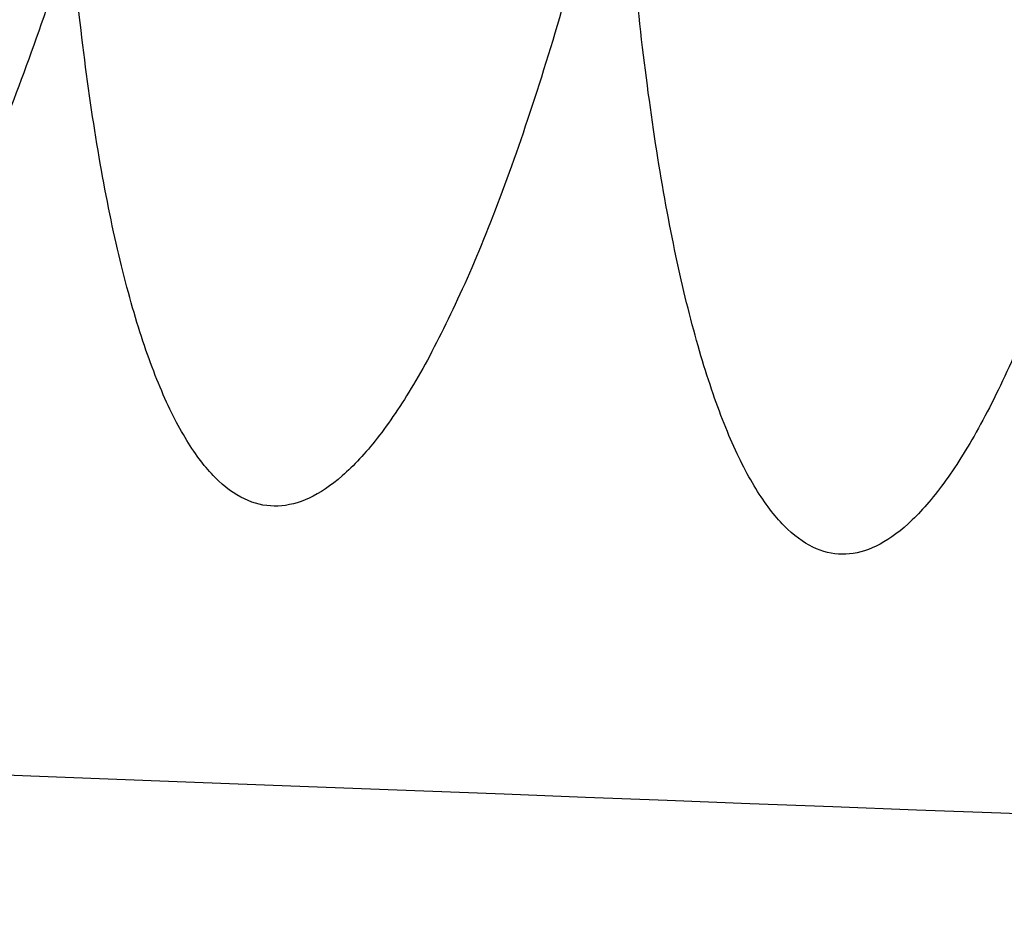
# Model space of a CAD drawing. Header units: millimetres. Extents: x -454 to 409, y -378 to 493.
# Tile 86 of 256: x -374 to -363, y -357 to -347. Entities that reach past the tile are written whole.
import ezdxf

# ---------------------------------------------------------------- set-up
doc = ezdxf.new("R2010")
doc.units = ezdxf.units.MM
doc.layers.add('Bordo', color=7, linetype='Continuous', true_color=0x00ffe9)
doc.layers.add('Corpo', color=7, linetype='Continuous', true_color=0x11ff00)

msp = doc.modelspace()

# ---------------------------------------------------------------- linework, layer by layer
at = {"layer": 'Bordo', "color": 7}
for points in [[(-371.008, -333.834, 430.74), (-373.036, -351.71, 431.317), (-376.79, -351.852, 413.713), (-380.543, -351.993, 396.109), (-378.515, -334.117, 395.533)], [(-365.959, -334.372, 429.681), (-367.557, -352.294, 430.167), (-371.225, -352.445, 412.545), (-374.894, -352.596, 394.924), (-373.296, -334.673, 394.438)], [(-360.235, -334.857, 428.509), (-361.517, -352.807, 428.93), (-365.095, -352.965, 411.29), (-368.672, -353.123, 393.65), (-367.39, -335.174, 393.229)]]:
    msp.add_rational_spline(points, [1, 0.707106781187, 1, 0.707106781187, 1], degree=2, knots=[56.548668, 56.548668, 56.548668, 84.823002, 84.823002, 113.097336, 113.097336, 113.097336], dxfattribs=at)
at = {"layer": 'Corpo', "color": 7}
msp.add_open_spline([(-303.146, 447.307, 908.075), (-304.442, 440.76, 806.42), (-307.034, 427.667, 603.111), (-318.037, 322.793, 299.807), (-334.061, 171.947, 76.794), (-334.654, 166.355, 68.526), (-335.665, 156.535, 67.345), (-341.407, 103.7, 59.931), (-349.839, 32.676, 55.086), (-363.088, -74.781, 58.888), (-375.859, -224.875, 71.708), (-381.344, -311.602, 84.914), (-384.087, -354.965, 91.517)], degree=3, dxfattribs=at)
for points, knots in [([(-345.854, 434.975, 914.903), (-347.347, 428.757, 812.417), (-348.839, 422.538, 709.931), (-351.699, 401.501, 608.602), (-354.558, 380.463, 507.272), (-358.784, 344.606, 407.098), (-363.975, 301.068, 319.91), (-369.165, 257.529, 232.721), (-375.32, 206.31, 158.517), (-378.511, 179.756, 120.047), (-381.701, 153.202, 81.577), (-381.928, 151.312, 78.84), (-382.262, 148.716, 77.46), (-382.595, 146.119, 76.081), (-383.035, 142.815, 76.059), (-384.168, 134.306, 76.003), (-385.301, 125.798, 75.946), (-387.127, 112.085, 75.856), (-389.655, 94.279, 76.072), (-392.183, 76.473, 76.289), (-395.412, 54.574, 76.814), (-399.564, 25.716, 77.401), (-403.717, -3.143, 77.989), (-408.791, -38.962, 78.64), (-413.774, -81.887, 80.626), (-418.757, -124.812, 82.612), (-423.649, -174.844, 85.933), (-427.67, -221.227, 90.068), (-431.692, -267.61, 94.204), (-434.843, -310.345, 99.154), (-437.994, -353.079, 104.104)], [0, 0, 0, 0, 2.189173, 2.189173, 2.189173, 4.369165, 4.369165, 4.369165, 6.033338, 6.033338, 6.033338, 6.409985, 6.409985, 6.409985, 6.515413, 6.515413, 6.515413, 6.801756, 6.801756, 6.801756, 7.29281, 7.29281, 7.29281, 8.062481, 8.062481, 8.062481, 9.057346, 9.057346, 9.057346, 10, 10, 10, 10]), ([(-437.994, -353.079, 104.104), (-426.756, -353.417, 100.979), (-415.517, -353.755, 97.855), (-384.087, -354.965, 91.517), (-352.657, -356.175, 85.178), (-301.036, -358.258, 75.627), (-237.398, -359.336, 67.606), (-173.761, -360.414, 59.585), (-98.106, -360.487, 53.096), (-22.451, -360.487, 53.096), (53.203, -360.487, 53.096), (128.858, -360.414, 59.585), (192.496, -359.336, 67.606), (256.133, -358.258, 75.627), (307.754, -356.175, 85.178), (339.184, -354.965, 91.517), (370.614, -353.755, 97.855), (381.853, -353.417, 100.979), (393.092, -353.079, 104.104)], [0, 0, 0, 0, 0.395955, 0.395955, 0.395955, 1.458786, 1.458786, 1.458786, 3, 3, 3, 4.541214, 4.541214, 4.541214, 5.604045, 5.604045, 5.604045, 6, 6, 6, 6])]:
    msp.add_open_spline(points, degree=3, knots=knots, dxfattribs=at)

doc.saveas('drawing.dxf')
